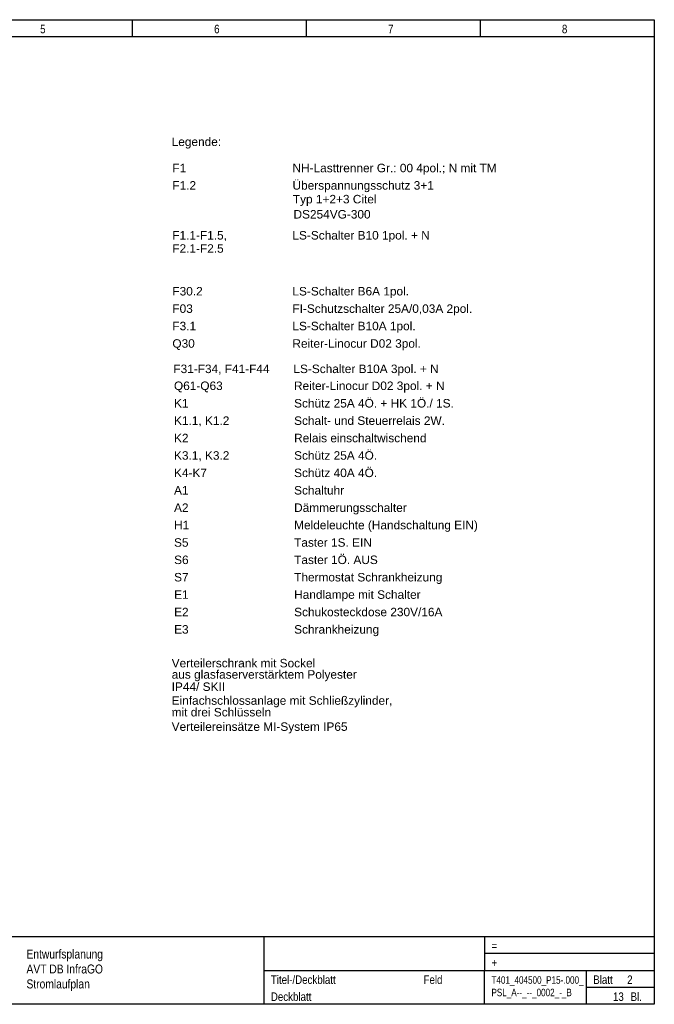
# Model space of a CAD drawing. Header units: millimetres. Extents: x 0 to 4233, y 0 to 198.
# Tile 3 of 18: x 481 to 609, y 0 to 198. Entities that reach past the tile are written whole.
import ezdxf
from ezdxf.enums import TextEntityAlignment as Align

# ---------------------------------------------------------------- set-up
doc = ezdxf.new("R2010")
doc.units = ezdxf.units.MM
doc.layers.add('EPLPLOTFRAME', color=7, linetype='Continuous')
doc.styles.add('AN', font='ARIALN.TTF')
doc.styles.add('WSCAD', font='arial.ttf')

msp = doc.modelspace()

# ---------------------------------------------------------------- linework, layer by layer
at = {"layer": 'EPLPLOTFRAME', "color": 3}
for p, q in [((504.14, 194.27), (504.14, 197.67)), ((539.07, 194.27), (539.07, 197.67)), ((574.01, 194.27), (574.01, 197.67)), ((329.47, 194.27), (608.94, 194.27)), ((329.47, 13.63), (608.94, 13.63)), ((530.55, 0), (530.55, 13.63)), ((574.86, 13.63), (574.86, 6.82)), ((608.94, 10.22), (574.86, 10.22)), ((530.55, 6.82), (608.94, 6.82)), ((574.86, 0), (574.86, 6.82)), ((595.31, 0), (595.31, 6.82)), ((595.31, 3.41), (608.94, 3.41))]:
    msp.add_line(p, q, dxfattribs=at)
msp.add_lwpolyline([(329.47, 0), (329.47, 197.67), (608.94, 197.67), (608.94, 0), (329.47, 0)], close=True, dxfattribs=at)

# ---------------------------------------------------------------- texts
at = {"color": 10, "attachment_point": 1, "style": 'WSCAD'}
for s, insert, char_height in [('Legende:', (512, 174.02), 1.704), ('F1', (512.14, 168.75), 1.704), ('NH-Lasttrenner Gr.: 00 4pol.; N mit TM', (536.27, 168.75), 1.7041), ('F1.2', (512.14, 165.26), 1.704), ('Überspannungsschutz 3+1', (536.27, 165.26), 1.7041), ('Typ 1+2+3 Citel', (536.34, 162.5), 1.7041), ('DS254VG-300', (536.47, 159.46), 1.7041), ('F1.1-F1.5,', (512.12, 155.24), 1.704), ('LS-Schalter B10 1pol. + N', (536.25, 155.24), 1.7041), ('F2.1-F2.5', (512.12, 152.59), 1.704), ('F30.2', (512.14, 144.01), 1.704), ('LS-Schalter B6A 1pol.', (536.25, 144.01), 1.7041), ('F03', (512.14, 140.52), 1.704), ('FI-Schutzschalter 25A/0,03A 2pol.', (536.25, 140.52), 1.7041), ('F3.1', (512.14, 137.03), 1.704), ('LS-Schalter B10A 1pol.', (536.25, 137.03), 1.7041), ('Q30', (512.14, 133.52), 1.704), ('Reiter-Linocur D02 3pol.', (536.25, 133.52), 1.7041), ('LS-Schalter B10A 3pol. + N', (536.45, 128.43), 1.7041), ('F31-F34, F41-F44', (512.34, 128.43), 1.7041), ('Q61-Q63', (512.46, 125.03), 1.704), ('Reiter-Linocur D02 3pol. + N', (536.57, 125.03), 1.7041), ('K1', (512.47, 121.52), 1.704), ('Schütz 25A 4Ö. + HK 1Ö./ 1S.', (536.59, 121.52), 1.7041), ('K1.1, K1.2', (512.47, 118.03), 1.704), ('Schalt- und Steuerrelais 2W.', (536.59, 118.03), 1.7041), ('Relais einschaltwischend', (536.59, 114.54), 1.7041), ('K2', (512.47, 114.54), 1.704), ('K3.1, K3.2', (512.47, 111.04), 1.704), ('Schütz 25A 4Ö.', (536.59, 111.04), 1.7041), ('K4-K7', (512.47, 107.55), 1.704), ('Schütz 40A 4Ö.', (536.59, 107.55), 1.7041), ('A1', (512.47, 104.05), 1.704), ('Schaltuhr', (536.59, 104.05), 1.704), ('A2', (512.47, 100.56), 1.704), ('Dämmerungsschalter', (536.59, 100.56), 1.7041), ('H1', (512.47, 97.07), 1.704), ('Meldeleuchte (Handschaltung EIN)', (536.59, 97.07), 1.7041), ('S5', (512.47, 93.57), 1.704), ('Taster 1S. EIN', (536.59, 93.57), 1.7041), ('S6', (512.49, 90.09), 1.704), ('Taster 1Ö. AUS', (536.6, 90.09), 1.7041), ('S7', (512.49, 86.6), 1.704), ('Thermostat Schrankheizung', (536.6, 86.6), 1.7041), ('E1', (512.49, 83.11), 1.704), ('Handlampe mit Schalter', (536.6, 83.11), 1.7041), ('E2', (512.49, 79.61), 1.704), ('Schukosteckdose 230V/16A', (536.6, 79.61), 1.7041), ('E3', (512.49, 76.12), 1.704), ('Schrankheizung', (536.6, 76.12), 1.7041), ('Verteilerschrank mit Sockel', (512, 69.35), 1.7041), ('aus glasfaserverstärktem Polyester', (512, 67.08), 1.7041), ('IP44/ SKII', (512, 64.62), 1.704), ('Einfachschlossanlage mit Schließzylinder,', (512, 61.84), 1.7041), ('mit drei Schlüsseln', (512, 59.5), 1.7041), ('Verteilereinsätze MI-System IP65', (512, 56.6), 1.7041)]:
    msp.add_mtext(s, dxfattribs=dict(at, insert=insert, char_height=char_height))
at = {"layer": 'EPLPLOTFRAME', "color": 3, "style": 'AN'}
for s, p in [('5', (486.67, 194.95)), ('6', (521.61, 194.95)), ('7', (556.54, 194.95)), ('8', (591.47, 194.95))]:
    msp.add_text(s, height=1.7, dxfattribs=at).set_placement(p, align=Align.RIGHT)
for s, height, p in [('=', 1.7, (576.22, 10.91)), ('+', 1.7, (576.22, 7.5)), ('Feld', 1.704, (562.59, 4.09)), ('Blatt', 1.704, (596.67, 4.09)), ('Bl.', 1.704, (604.17, 0.68))]:
    msp.add_text(s, height=height, dxfattribs=at).set_placement(p)
at = {"layer": 'EPLPLOTFRAME', "color": 2, "style": 'AN'}
for s, height, p in [('Titel-/Deckblatt', 1.7041, (531.92, 4.09)), ('2', 1.7, (603.49, 4.09)), ('Deckblatt', 1.704, (531.92, 0.68))]:
    msp.add_text(s, height=height, dxfattribs=at).set_placement(p)
msp.add_text('13', height=1.704, dxfattribs=at).set_placement((602.81, 0.68), align=Align.RIGHT)
at = {"layer": 'EPLPLOTFRAME', "color": 2, "insert": (482.84, 6.82), "char_height": 1.8, "attachment_point": 4, "style": 'AN'}
msp.add_mtext('Entwurfsplanung\\PAVT DB InfraGO\\PStromlaufplan', dxfattribs=at)
at = {"layer": 'EPLPLOTFRAME', "color": 2, "insert": (576.22, 3.41), "char_height": 1.5, "width": 18.6831, "attachment_point": 4, "style": 'AN'}
msp.add_mtext('\\W0.95;T401_404500_P15-.000_\\PPSL_A--_--_0002_-_B', dxfattribs=at)

doc.saveas('drawing.dxf')
